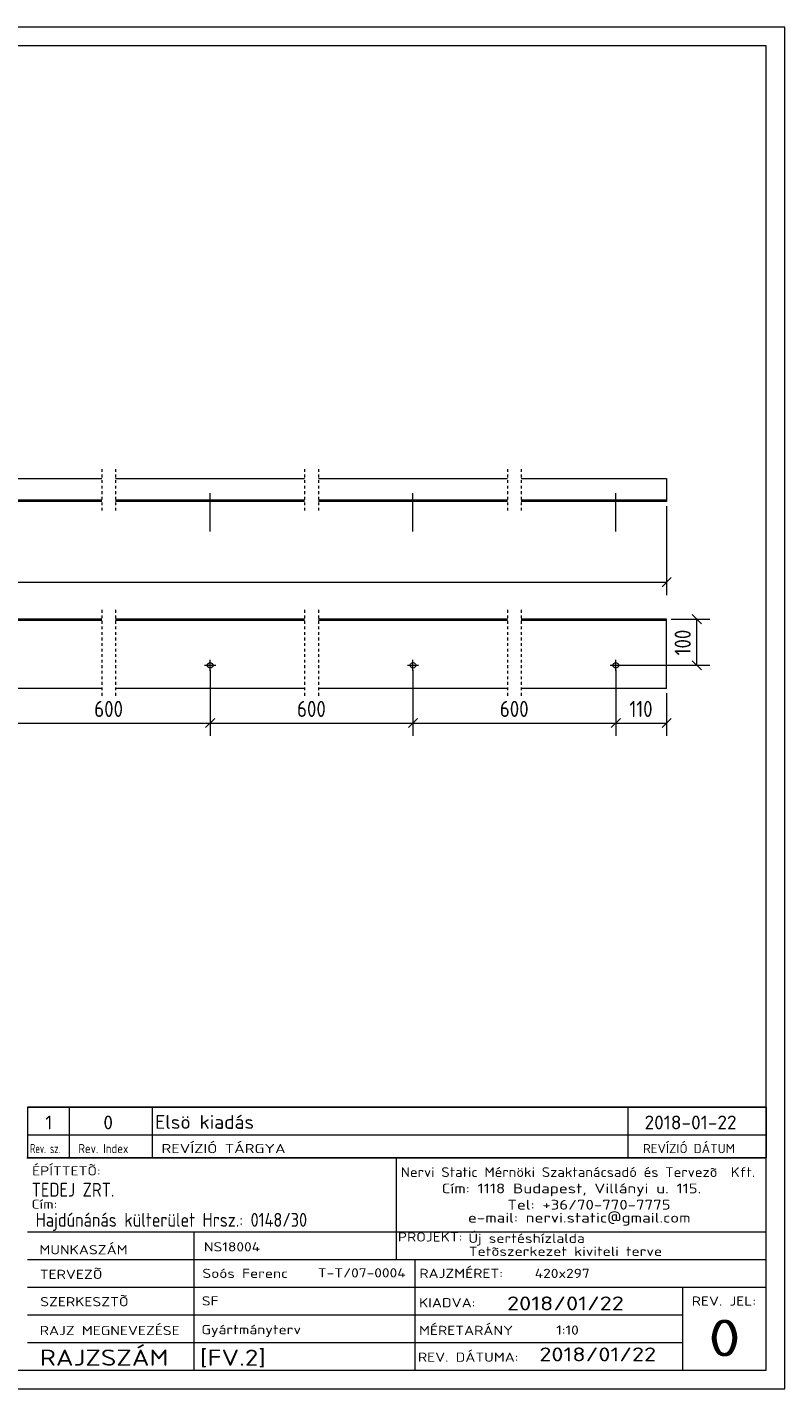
# Model space of a CAD drawing. Header units: millimetres. Extents: x 1 to 419, y 1 to 296.
# Tile 2 of 2: x 255 to 419, y 1 to 296. Entities that reach past the tile are written whole.
import ezdxf

# ---------------------------------------------------------------- set-up
doc = ezdxf.new("R2010")
doc.units = ezdxf.units.MM
doc.header["$LTSCALE"] = 0.6
doc.linetypes.add('XKITLINE00', pattern=[0])
doc.linetypes.add('XKITLINE01', pattern=[4, 1, -1, 1, -1])
for name, color, linetype, lineweight in [('Bolt', 7, 'Continuous', 0), ('DrawingSheet', 5, 'Continuous', 0), ('OtherObjectType', 1, 'Continuous', 0), ('Part', 2, 'Continuous', 0), ('Z-DIMENSIONS', 1, 'Continuous', 0)]:
    doc.layers.add(name, color=color, linetype=linetype, lineweight=lineweight)
doc.styles.add('ISOCPEUR', font='ISOCPEUR.TTF')

msp = doc.modelspace()

# ---------------------------------------------------------------- linework, layer by layer
at = {"layer": 'Bolt', "color": 3, "linetype": 'XKITLINE00', "lineweight": 0}
for p, q in [((294.54, 186.75), (294.54, 195.06)), ((338.47, 186.75), (338.47, 195.06)), ((382.41, 186.75), (382.41, 195.06)), ((293.94, 193.25), (293.94, 193.56)), ((295.14, 193.25), (295.14, 193.56)), ((337.87, 193.25), (337.87, 193.56)), ((339.07, 193.25), (339.07, 193.56)), ((381.81, 193.25), (381.81, 193.56)), ((383.01, 193.25), (383.01, 193.56)), ((293.34, 157.75), (295.74, 157.75)), ((294.54, 156.55), (294.54, 158.95)), ((337.27, 157.75), (339.67, 157.75)), ((338.47, 156.55), (338.47, 158.95)), ((381.21, 157.75), (383.61, 157.75)), ((382.41, 156.55), (382.41, 158.95))]:
    msp.add_line(p, q, dxfattribs=at)
for centre in [(294.54, 157.75), (338.47, 157.75), (382.41, 157.75)]:
    msp.add_circle(centre, 0.6, dxfattribs=at)
at = {"layer": 'DrawingSheet', "color": 2, "linetype": 'XKITLINE00', "lineweight": 0}
for p, q in [((419, 296), (1, 296)), ((419, 1), (419, 296)), ((1, 1), (419, 1))]:
    msp.add_line(p, q, dxfattribs=at)
at = {"layer": 'DrawingSheet', "color": 3, "linetype": 'XKITLINE00', "lineweight": 0}
for p, q in [((415, 292), (5, 292)), ((415, 5), (415, 292)), ((5, 5), (415, 5))]:
    msp.add_line(p, q, dxfattribs=at)
at = {"layer": 'OtherObjectType', "color": 7, "linetype": 'XKITLINE00', "lineweight": 0}
for p, q in [((255, 62.05), (415, 62.05)), ((255, 62.05), (255, 56.05)), ((264, 62.05), (264, 56.05)), ((282, 62.05), (282, 56.05)), ((385, 62.05), (385, 56.05)), ((415, 62.05), (415, 56.05)), ((255, 56.05), (255, 51.05)), ((255, 56.05), (415, 56.05)), ((264, 56.05), (264, 51.05)), ((282, 56.05), (282, 51.05)), ((385, 56.05), (385, 51.05)), ((415, 56.05), (415, 51.05)), ((254.84, 51.05), (415, 51.05)), ((415, 51.05), (255, 51.05)), ((334.84, 51), (334.84, 35)), ((414.98, 5), (415, 51.05)), ((254.98, 35), (414.98, 35)), ((290.98, 35), (290.98, 5)), ((334.84, 35), (334.84, 29)), ((254.98, 29), (338.84, 29)), ((338.84, 29), (338.84, 5)), ((338.84, 29), (414.84, 29)), ((254.98, 23), (414.98, 23)), ((396.84, 23), (396.84, 5)), ((254.98, 17), (396.84, 17)), ((254.98, 11), (396.98, 11)), ((254.98, 5), (414.98, 5))]:
    msp.add_line(p, q, dxfattribs=at)
at = {"layer": 'OtherObjectType', "color": 1, "linetype": 'XKITLINE00', "lineweight": 0}
for p, q in [((415, 62.05), (255, 62.05)), ((255, 56.05), (415, 56.05))]:
    msp.add_line(p, q, dxfattribs=at)
at = {"layer": 'Part', "color": 2, "linetype": 'XKITLINE00', "lineweight": 0}
for p, q in [((230.11, 198.25), (271.04, 198.25)), ((274.04, 198.25), (314.97, 198.25)), ((317.97, 198.25), (358.91, 198.25)), ((361.91, 198.25), (393.41, 198.25)), ((393.41, 198.25), (393.41, 193.25)), ((271.04, 193.56), (230.11, 193.56)), ((271.04, 193.25), (230.11, 193.25)), ((314.97, 193.56), (274.04, 193.56)), ((314.97, 193.25), (274.04, 193.25)), ((358.91, 193.56), (317.97, 193.56)), ((358.91, 193.25), (317.97, 193.25)), ((393.41, 193.56), (361.91, 193.56)), ((393.41, 193.25), (361.91, 193.25)), ((271.04, 167.75), (230.11, 167.75)), ((271.04, 167.45), (230.11, 167.45)), ((314.97, 167.75), (274.04, 167.75)), ((314.97, 167.45), (274.04, 167.45)), ((358.91, 167.75), (317.97, 167.75)), ((358.91, 167.45), (317.97, 167.45)), ((393.41, 167.75), (361.91, 167.75)), ((393.41, 167.45), (361.91, 167.45)), ((393.41, 152.75), (393.41, 167.75)), ((271.04, 152.75), (230.11, 152.75)), ((314.97, 152.75), (274.04, 152.75)), ((358.91, 152.75), (317.97, 152.75)), ((393.41, 152.75), (361.91, 152.75))]:
    msp.add_line(p, q, dxfattribs=at)
at = {"layer": 'Part', "color": 2, "linetype": 'XKITLINE01', "lineweight": 0}
for p, q in [((271.04, 200.26), (271.04, 191.25)), ((274.04, 200.26), (274.04, 191.25)), ((314.97, 200.26), (314.97, 191.25)), ((317.97, 200.26), (317.97, 191.25)), ((358.91, 200.26), (358.91, 191.25)), ((361.91, 200.26), (361.91, 191.25)), ((271.04, 169.75), (271.04, 150.75)), ((274.04, 169.75), (274.04, 150.75)), ((314.97, 169.75), (314.97, 150.75)), ((317.97, 169.75), (317.97, 150.75)), ((358.91, 169.75), (358.91, 150.75)), ((361.91, 169.75), (361.91, 150.75))]:
    msp.add_line(p, q, dxfattribs=at)
at = {"layer": 'Z-DIMENSIONS', "color": 7, "linetype": 'XKITLINE00', "lineweight": 0}
for p, q in [((393.41, 192.25), (393.41, 172.96)), ((19.94, 175.75), (393.41, 175.75)), ((394.4, 176.74), (392.42, 174.77)), ((398.95, 168.74), (400.93, 166.76)), ((394.41, 167.75), (402.74, 167.75)), ((399.94, 157.75), (399.94, 167.75)), ((294.54, 156.75), (294.54, 142.45)), ((294.54, 156.75), (294.54, 142.45)), ((338.47, 156.75), (338.47, 142.45)), ((338.47, 156.75), (338.47, 142.45)), ((382.41, 156.75), (382.41, 142.45)), ((382.41, 156.75), (382.41, 142.45)), ((383.41, 157.75), (402.74, 157.75)), ((398.95, 158.74), (400.93, 156.76)), ((393.41, 151.75), (393.41, 142.45)), ((250.61, 145.25), (294.54, 145.25)), ((295.53, 146.24), (293.55, 144.26)), ((295.53, 146.24), (293.55, 144.26)), ((294.54, 145.25), (338.47, 145.25)), ((339.46, 146.24), (337.48, 144.26)), ((339.46, 146.24), (337.48, 144.26)), ((338.47, 145.25), (382.41, 145.25)), ((383.4, 146.24), (381.42, 144.26)), ((383.4, 146.24), (381.42, 144.26)), ((382.41, 145.25), (393.41, 145.25)), ((394.4, 146.24), (392.42, 144.26))]:
    msp.add_line(p, q, dxfattribs=at)
at = {"layer": 'Z-DIMENSIONS', "color": 3}
for p in [(393.41, 175.75), (399.94, 167.75), (399.94, 157.75), (294.54, 145.25), (294.54, 145.25), (338.47, 145.25), (338.47, 145.25), (382.41, 145.25), (382.41, 145.25), (393.41, 145.25)]:
    msp.add_point(p, dxfattribs=at)

# ---------------------------------------------------------------- texts
at = {"layer": 'OtherObjectType', "color": 7, "style": 'ISOCPEUR'}
for s, height, width, p in [('1', 3, 1.017001, (258.82, 57.2)), ('0', 3, 1.017001, (271.4, 57.2)), ('Elsö kiadás', 3, 1.017001, (282.63, 57.31)), ('2018-01-22', 3, 1.017001, (388.62, 57.2)), ('Rev. sz.', 2, 0.68, (255.54, 52.05)), ('Rev. Index', 2, 0.85, (266, 52.05)), ('REVÍZIÓ TÁRGYA', 2, 1.275, (284, 52.05)), ('REVÍZIÓ DÁTUM', 2, 1.02, (388.28, 52.05)), ('ÉPÍTTETÕ:', 2, 1.211571, (255.96, 47.22)), ('Nervi Static Mérnöki\xa0Szaktanácsadó\xa0és\xa0Tervezõ  Kft.', 2.1176, 1.08375, (335.84, 46.88)), ('TEDEJ ZRT.', 3, 0.85, (255.87, 42.62)), ('Cím:\xa01118 Budapest, Villányi u. 115.', 2.1176, 1.250101, (344.68, 43.35)), ('Cím:', 2, 1.211571, (255.84, 40)), ('Tel:\xa0+36/70-770-7775', 2.1176, 1.250101, (358.91, 39.82)), ('Hajdúnánás külterület Hrsz.: 0148/30', 3, 0.85, (256.73, 36.1)), ('e-mail:\xa0nervi.static@gmail.com', 2.1176, 1.250101, (350.38, 37)), ('MUNKASZÁM', 2, 1.211571, (257.55, 30.12)), ('NS18004', 2, 1.211571, (293.17, 30.76)), ('PROJEKT:', 2, 1.211571, (335.18, 32.9)), ('Új sertéshízlalda', 2, 1.211571, (350.47, 32.6)), ('Tetõszerkezet kiviteli terve', 2, 1.211571, (350.54, 29.78)), ('TERVEZÕ', 2, 1.211571, (257.63, 24.79)), ('Soós Ferenc', 2, 1.211571, (292.84, 25)), ('T-T/07-0004', 2, 1.211571, (317.86, 25.11)), ('RAJZMÉRET:', 2, 1.211571, (339.84, 25)), ('420x297', 2, 1.211571, (364.84, 25)), ('SZERKESZTÕ', 2, 1.211571, (257.72, 18.87)), ('SF', 2, 1.211571, (292.72, 19.04)), ('2018/01/22', 3, 1.275, (358.84, 18)), ('REV. JEL:', 2, 1.211571, (398.84, 19)), ('KIADVA:', 2, 1.211571, (339.78, 18.64)), ('RAJZ MEGNEVEZÉSE', 2, 1.211571, (257.62, 12.62)), ('Gyártmányterv', 2, 1.211571, (292.65, 12.82)), ('MÉRETARÁNY', 2, 1.211571, (339.78, 12.65)), ('1:10', 2, 1.211571, (369.51, 12.72)), ('0', 8, 1.275, (402.45, 8)), ('RAJZSZÁM', 3.5, 1.211571, (257.62, 6)), ('[FV.2]', 3.5, 1.211571, (292.3, 5.99)), ('REV. DÁTUMA:', 2, 1.211571, (339.53, 6.85)), ('2018/01/22', 3, 1.275, (365.83, 6.95))]:
    msp.add_text(s, height=height, dxfattribs=dict(at, width=width)).set_placement(p)
at = {"layer": 'Z-DIMENSIONS', "color": 3, "style": 'ISOCPEUR', "width": 0.85}
msp.add_text('100', height=3.5, rotation=90.0002, dxfattribs=at).set_placement((398.64, 159.9))
for s, p in [('600', (269.42, 146.55)), ('600', (313.35, 146.55)), ('600', (357.28, 146.55)), ('110', (385.35, 146.55))]:
    msp.add_text(s, height=3.5, dxfattribs=at).set_placement(p)

doc.saveas('drawing.dxf')
